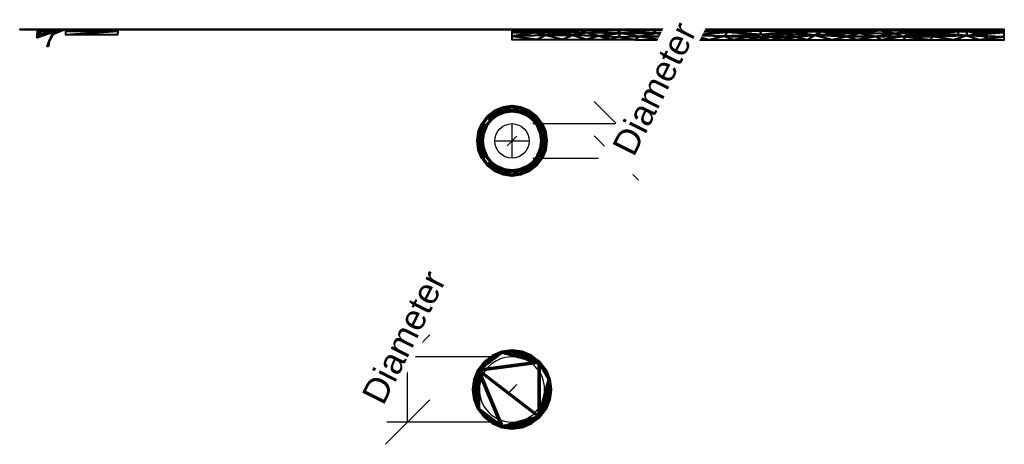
# Model space of a CAD drawing. Header units: millimetres. Extents: x -299 to 299, y -459 to 6.
import ezdxf

# ---------------------------------------------------------------- set-up
doc = ezdxf.new("R2010")
doc.units = ezdxf.units.MM
doc.layers.add('G-IMPT', color=8, linetype='Continuous', lineweight=30)
doc.layers.add('P-SANR-FIXT', color=6, linetype='Continuous', lineweight=30)
doc.styles.add('Arial', font='arial.ttf', dxfattribs={"height": 14.6304})

# ---------------------------------------------------------------- blocks, each defined once
blk = doc.blocks.new('CL0507I-6DACTLA - CL0507I-6DACTLA_ipt-115018-View 1')
at = {"layer": 'G-IMPT', "lineweight": 40}
mesh = blk.add_polyface(dxfattribs=at)
corners = [(-1.402650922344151e-06, -5.960918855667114), (-2.569708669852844e-07, -1.74159546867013, 1.734177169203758), (-2.243204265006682e-07, 0.03871091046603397, 5.934275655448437), (57.48917806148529, 0.03207178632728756, 5.942476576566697), (114.9783742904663, 0.01700974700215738, 5.960310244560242), (172.4675614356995, 0.0009431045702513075, 5.981132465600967), (229.9567485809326, -0.008544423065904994, 5.997098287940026), (287.4459357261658, -0.003718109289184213, 6.001537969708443), (287.446389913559, -1.760260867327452, 1.758175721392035), (287.4473164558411, -6.003717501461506), (143.7236582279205, -5.991294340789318), (71.86182911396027, -5.976106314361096), (215.5854964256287, -5.997505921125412), (29.51462742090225, -5.967156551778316), (257.932348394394, -6.001166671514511), (29.51516336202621, 0.03530235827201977, 5.938485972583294), (43.54336323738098, -1.747856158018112, 1.731972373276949), (84.43108370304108, -1.371123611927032, 2.152516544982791), (257.9318397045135, -0.006195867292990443, 5.999258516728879), (243.9670307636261, -1.766736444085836, 1.756965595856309), (202.7585540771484, -1.3797249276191, 2.179811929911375), (107.7927391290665, -5.983700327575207), (125.7593205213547, -1.909051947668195, 1.598185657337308), (164.4002304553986, -2.026016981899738, 1.502623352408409), (179.6545682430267, -5.994400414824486), (143.7229678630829, 0.008976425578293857, 5.970721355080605), (-9.206489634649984e-07, -4.185796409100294, 0.7295900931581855), (21.76639487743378, -2.863489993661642, 0.8640200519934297), (14.75731257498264, -5.964037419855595), (19.54716487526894, -0.6328804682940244, 3.245367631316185), (22.13600122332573, -4.547677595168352, 0.1692298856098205), (50.6882259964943, -5.971631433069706), (40.10156750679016, -4.096488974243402, 0.2979962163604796), (61.27534775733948, -3.626736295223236, 0.4760972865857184), (82.26470975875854, -3.69230874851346, 0.4507349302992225), (103.7987877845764, -2.688083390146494, 0.9855513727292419), (86.23377163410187, 0.02454076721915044, 5.951393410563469), (104.9588278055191, -0.5892328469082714, 3.367666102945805), (63.77470464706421, -1.356488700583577, 2.163948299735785), (74.18590146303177, -0.2844918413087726, 4.086976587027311), (50.46850830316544, -0.405031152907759, 3.747817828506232), (89.82728412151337, -5.979903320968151), (124.1163157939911, -0.4008333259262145, 3.806589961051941), (145.3941957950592, -0.8987353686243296, 2.831474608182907), (144.8256803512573, -3.060781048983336, 0.7663053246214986), (125.7582032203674, -5.987497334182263), (161.6891132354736, -5.992847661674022), (170.6722131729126, -4.036367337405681, 0.3297550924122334), (193.4988721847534, -3.70936433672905, 0.4561361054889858), (116.7759026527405, -4.118008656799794, 0.2971764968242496), (214.795991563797, -3.319196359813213, 0.6369462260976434), (236.7589133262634, -5.999336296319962), (223.6734838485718, -1.284522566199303, 2.302077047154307), (201.212155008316, -0.003800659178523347, 5.989115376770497), (180.6931676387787, -2.424576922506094, 1.184151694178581), (176.7499671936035, -0.5954972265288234, 3.396105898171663), (247.3454219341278, -3.979809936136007, 0.3533729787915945), (287.4469349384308, -4.23068318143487, 0.7346147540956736), (265.7084725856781, -2.40049164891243, 1.207118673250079), (272.6898415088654, -6.002442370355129), (265.3107861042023, -4.293805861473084, 0.2499283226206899), (287.446117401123, -0.7377636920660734, 4.228269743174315), (272.6888967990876, -0.004956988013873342, 6.00039795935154), (265.32333984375, -0.554206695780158, 3.499724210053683), (246.1011846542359, -0.3407395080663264, 4.031971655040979), (132.3573552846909, -4.222872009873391, 0.2653950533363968), (212.3864911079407, -0.3133088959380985, 4.106308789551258), (195.51907954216, -0.3468218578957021, 4.000647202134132), (158.0952555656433, 0.004959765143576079, 5.975926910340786), (150.9459008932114, -0.1975250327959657, 4.448178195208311), (159.9668164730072, -0.7950937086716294, 3.011221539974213), (137.0465766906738, -0.1929299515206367, 4.45048972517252), (129.3506710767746, 0.01299308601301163, 5.965515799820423), (165.3157632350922, -0.173760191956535, 4.555728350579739), (231.7922651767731, -3.102384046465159, 0.7525812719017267), (186.8398673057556, -0.001428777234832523, 5.985123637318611), (98.81027505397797, -4.454940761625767, 0.1966284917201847), (188.749870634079, -1.146143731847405, 2.479284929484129), (193.8321367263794, -2.238220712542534, 1.329968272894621), (35.28765122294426, -0.6411791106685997, 3.232972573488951), (27.34540345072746, -1.520972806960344, 1.966523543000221), (13.69031738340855, -1.649761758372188, 1.827497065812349), (90.02116763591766, -0.3094304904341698, 4.026312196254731), (100.606077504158, 0.02077525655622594, 5.955851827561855), (155.9609200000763, -4.285386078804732, 0.2485572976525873), (227.7963063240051, -0.3203652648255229, 4.089962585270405), (-2.406456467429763e-07, -0.8514423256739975, 3.834226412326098), (14.75758168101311, 0.03700663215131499, 5.936380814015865), (71.86147938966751, 0.02830627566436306, 5.946934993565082), (61.84245976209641, -0.1706787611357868, 4.456064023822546), (43.50217298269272, 0.03368707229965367, 5.940481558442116), (197.6200232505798, -5.995953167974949), (243.944303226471, -0.007370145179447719, 5.998178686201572), (215.5844608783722, -0.006172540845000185, 5.993107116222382)]
mesh.append_faces([[corners[k] for k in face] for face in [(87, 86, 2)]], dxfattribs={"vtx0": -1})
mesh.append_faces([[corners[k] for k in face] for face in [(92, 85, 6), (45, 65, 10), (28, 30, 13), (91, 50, 12), (41, 76, 21), (57, 58, 8), (72, 42, 4), (75, 55, 5), (10, 84, 46), (88, 89, 3), (90, 79, 15)]], dxfattribs={"vtx0": -1, "vtx1": -1})
mesh.append_faces([[corners[k] for k in face] for face in [(40, 3, 89), (43, 44, 22), (29, 79, 80), (19, 64, 63), (42, 43, 22), (86, 87, 29), (38, 17, 34), (39, 17, 38), (52, 19, 74), (42, 72, 71), (22, 35, 37), (63, 64, 18), (56, 74, 19), (54, 47, 23), (20, 66, 52), (11, 33, 34), (43, 70, 23), (54, 23, 55), (37, 42, 22), (47, 48, 24), (84, 10, 44), (30, 26, 27), (81, 29, 80), (27, 16, 32), (26, 30, 28), (31, 32, 33), (27, 32, 30), (30, 32, 13), (32, 16, 33), (38, 33, 16), (33, 38, 34), (35, 34, 17), (76, 34, 35), (35, 17, 37), (37, 82, 83), (17, 39, 82), (37, 4, 42), (40, 38, 16), (39, 36, 82), (89, 38, 40), (89, 88, 39), (79, 40, 16), (79, 90, 40), (43, 23, 44), (25, 69, 71), (55, 70, 73), (49, 21, 76), (45, 49, 65), (84, 23, 47), (84, 47, 46), (47, 54, 48), (48, 78, 50), (50, 91, 48), (35, 22, 49), (65, 22, 44), (52, 50, 20), (74, 12, 50), (53, 66, 67), (52, 66, 85), (85, 66, 93), (54, 77, 78), (55, 75, 67), (77, 55, 67), (56, 60, 14), (58, 56, 19), (60, 56, 58), (59, 60, 57), (57, 60, 58), (61, 63, 62), (8, 58, 63), (19, 63, 58), (85, 19, 52), (85, 92, 64), (22, 65, 49), (10, 65, 44), (67, 66, 20), (77, 67, 20), (34, 76, 41), (70, 43, 69), (71, 43, 42), (73, 69, 68), (55, 23, 70), (43, 71, 69), (55, 73, 5), (69, 73, 70), (51, 74, 56), (52, 74, 50), (49, 76, 35), (78, 77, 20), (54, 55, 77), (50, 78, 20), (54, 78, 48), (80, 16, 27), (15, 79, 29), (16, 80, 79), (81, 80, 27), (26, 81, 27), (81, 86, 29), (17, 82, 37), (23, 84, 44), (19, 85, 64), (38, 89, 39)]], dxfattribs={"vtx0": -1, "vtx1": -1, "vtx2": -1})
mesh.append_faces([[corners[k] for k in face] for face in [(81, 26, 1), (63, 18, 62), (33, 11, 31), (60, 59, 14), (47, 24, 46), (69, 25, 68), (82, 36, 83), (66, 53, 93)]], dxfattribs={"vtx0": -1, "vtx2": -1})
mesh.append_faces([[corners[k] for k in face] for face in [(1, 86, 81), (31, 13, 32), (45, 21, 49), (41, 11, 34), (14, 51, 56), (51, 12, 74), (61, 8, 63), (93, 6, 85), (68, 5, 73), (72, 25, 71), (75, 53, 67), (83, 4, 37), (87, 15, 29), (88, 36, 39), (90, 3, 40), (91, 24, 48), (92, 18, 64)]], dxfattribs={"vtx1": -1, "vtx2": -1})
mesh.append_faces([[corners[k] for k in face] for face in [(57, 9, 59), (28, 0, 26), (62, 7, 61)]], dxfattribs={"vtx2": -1})
mesh = blk.add_polyface(dxfattribs=at)
corners = [(-1.402123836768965e-06, -5.960919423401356), (143.7236582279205, -5.991294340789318), (287.447189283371, -6.003697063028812), (276.9245575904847, -130.0194892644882), (272.9114486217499, -130.8626427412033), (269.2912662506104, -132.7581756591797), (266.1843519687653, -135.4393710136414), (263.5596030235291, -138.595655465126), (261.249642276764, -141.9999989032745), (260.5992277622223, -146.8750011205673), (229.8404766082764, -146.9374791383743), (-229.8404766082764, -146.9374428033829), (-260.5992277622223, -146.8750011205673), (-261.2496967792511, -141.9999989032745), (-263.5596030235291, -138.5956463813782), (-266.1843519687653, -135.4393710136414), (-269.2912662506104, -132.7581756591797), (-272.9114486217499, -130.8626427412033), (-276.9245757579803, -130.0194892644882), (-287.4473164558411, -6.003716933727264), (-143.7236582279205, -5.991293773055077)]
mesh.append_faces([[corners[k] for k in face] for face in [(14, 11, 13), (17, 19, 16), (5, 2, 4), (11, 0, 10)]], dxfattribs={"vtx0": -1, "vtx1": -1})
mesh.append_faces([[corners[k] for k in face] for face in [(11, 14, 15), (10, 6, 7), (10, 7, 8)]], dxfattribs={"vtx0": -1, "vtx2": -1})
mesh.append_faces([[corners[k] for k in face] for face in [(11, 15, 16, 19)]], dxfattribs={"vtx0": -1, "vtx2": -1, "vtx3": -1})
mesh.append_faces([[corners[k] for k in face] for face in [(11, 19, 20, 0), (10, 0, 1, 2)]], dxfattribs={"vtx0": -1, "vtx3": -1})
mesh.append_faces([[corners[k] for k in face] for face in [(5, 6, 10, 2)]], dxfattribs={"vtx1": -1, "vtx2": -1, "vtx3": -1})
mesh.append_faces([[corners[k] for k in face] for face in [(11, 12, 13), (17, 18, 19), (8, 9, 10), (2, 3, 4)]], dxfattribs={"vtx2": -1})
mesh = blk.add_polyface(dxfattribs=at)
corners = [(-261.2496786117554, -142.0000079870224, 3.875891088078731e-07), (-269.2883231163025, -138.0477328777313, 2.061225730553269), (-277.1954531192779, -135.0113629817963, 4.911978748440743), (-277.1144442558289, -133.5186216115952, 1.433488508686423), (-276.9245575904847, -130.0194892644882, 9.380628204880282e-07), (-272.9272180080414, -130.8401695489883, 0.0003132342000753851), (-269.2830363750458, -132.7508087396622, -0.0001427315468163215), (-266.1742690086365, -135.4518884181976, 0.001045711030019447), (-263.5818582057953, -138.60992603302, 0.001498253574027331), (-277.0273311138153, -131.913396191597, 0.7758766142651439), (-272.0318693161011, -134.1297307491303, 0.7452319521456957), (-277.1549396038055, -134.2649968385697, 3.172733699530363), (-273.3688516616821, -136.480795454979, 3.532377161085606), (-270.8258382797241, -136.1137757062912, 1.558002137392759), (-273.2843728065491, -132.2283115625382, 0.2067197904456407), (-262.8482910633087, -139.6762399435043, 0.001027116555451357), (-266.1847516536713, -139.5736299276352, 1.265427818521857), (-274.155340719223, -135.1586196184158, 2.756633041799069), (-269.0503470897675, -135.5946576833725, 0.4634038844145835), (-267.4372006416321, -137.2790479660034, 0.496118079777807)]
mesh.append_faces([[corners[k] for k in face] for face in [(7, 10, 6), (2, 17, 12)]], dxfattribs={"vtx0": -1, "vtx1": -1})
mesh.append_faces([[corners[k] for k in face] for face in [(14, 9, 5), (13, 10, 18), (3, 14, 10), (6, 10, 14), (3, 10, 17), (17, 10, 13), (18, 19, 13), (17, 13, 12), (19, 18, 7), (15, 16, 19), (10, 7, 18), (1, 13, 19)]], dxfattribs={"vtx0": -1, "vtx1": -1, "vtx2": -1})
mesh.append_faces([[corners[k] for k in face] for face in [(19, 16, 1), (17, 2, 11), (14, 5, 6), (13, 1, 12), (17, 11, 3), (19, 7, 8), (19, 8, 15)]], dxfattribs={"vtx0": -1, "vtx2": -1})
mesh.append_faces([[corners[k] for k in face] for face in [(3, 9, 14)]], dxfattribs={"vtx1": -1, "vtx2": -1})
mesh.append_faces([[corners[k] for k in face] for face in [(9, 4, 5), (15, 0, 16)]], dxfattribs={"vtx2": -1})
mesh = blk.add_polyface(dxfattribs=at)
corners = [(277.1954349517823, -135.0113629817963, 4.911978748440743), (269.2884502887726, -138.0476692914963, 2.061282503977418), (261.2496967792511, -141.9999989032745, 3.895411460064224e-07), (263.5818582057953, -138.60992603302, 0.001498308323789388), (266.1742690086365, -135.4518884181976, 0.001045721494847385), (269.2830363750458, -132.7508087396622, -0.0001427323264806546), (272.9272180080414, -130.8401695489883, 0.0003132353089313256), (276.9245575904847, -130.0194892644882, 9.380671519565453e-07), (277.1144442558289, -133.5186216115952, 1.433488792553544), (277.0273311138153, -131.9134052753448, 0.7758798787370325), (272.0318874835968, -134.1297307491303, 0.7452340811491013), (277.1549396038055, -134.2649968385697, 3.172733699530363), (273.3688516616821, -136.4807863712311, 3.532383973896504), (270.8259109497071, -136.1137484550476, 1.558021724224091), (273.2843728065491, -132.2283115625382, 0.2067204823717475), (262.8483092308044, -139.6762308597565, 0.001027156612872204), (266.1847516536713, -139.5736208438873, 1.265441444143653), (264.8780545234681, -137.0309072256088, 0.001272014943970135), (268.7287097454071, -135.7850802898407, 0.4311329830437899), (267.4534968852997, -137.4326359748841, 0.5531490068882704), (273.9770630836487, -134.8156718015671, 2.116469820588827)]
mesh.append_faces([[corners[k] for k in face] for face in [(8, 14, 9), (1, 13, 12), (5, 10, 4), (16, 19, 1)]], dxfattribs={"vtx0": -1, "vtx1": -1})
mesh.append_faces([[corners[k] for k in face] for face in [(17, 18, 19), (10, 5, 14), (13, 20, 12), (8, 10, 14), (14, 6, 9), (20, 13, 10), (19, 16, 15), (13, 19, 18), (4, 10, 18), (10, 13, 18), (13, 1, 19), (8, 20, 10), (12, 20, 11)]], dxfattribs={"vtx0": -1, "vtx1": -1, "vtx2": -1})
mesh.append_faces([[corners[k] for k in face] for face in [(14, 5, 6), (19, 15, 3), (18, 17, 4), (19, 3, 17)]], dxfattribs={"vtx0": -1, "vtx2": -1})
mesh.append_faces([[corners[k] for k in face] for face in [(8, 11, 20)]], dxfattribs={"vtx1": -1, "vtx2": -1})
mesh.append_faces([[corners[k] for k in face] for face in [(16, 2, 15), (6, 7, 9), (11, 0, 12)]], dxfattribs={"vtx2": -1})
mesh = blk.add_polyface(dxfattribs=at)
corners = [(-271.4618459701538, -141.0742014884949, 9.999976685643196), (-268.4192809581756, -141.3518553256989, 2.879104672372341), (-261.249642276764, -141.9999989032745), (-260.5992277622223, -146.8750011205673), (-263.7000559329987, -147.0032363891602, 0.4895577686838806), (-266.4974505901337, -147.1213614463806, 1.91065920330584), (-268.7171007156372, -147.2124623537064, 4.123556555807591), (-270.141850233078, -147.2688088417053, 6.910804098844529), (-270.6326996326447, -147.288302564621, 10.00000053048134)]
mesh.append_faces([[corners[k] for k in face] for face in [(1, 6, 7), (7, 0, 1), (1, 5, 6)]], dxfattribs={"vtx0": -1, "vtx2": -1})
mesh.append_faces([[corners[k] for k in face] for face in [(8, 0, 7), (3, 4, 2)]], dxfattribs={"vtx1": -1})
mesh.append_faces([[corners[k] for k in face] for face in [(1, 2, 5), (4, 5, 2)]], dxfattribs={"vtx1": -1, "vtx2": -1})
mesh = blk.add_polyface(dxfattribs=at)
corners = [(-229.8404766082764, -146.9374064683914, 0.0006231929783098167), (-229.8720335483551, -147.1619657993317, 0.01320400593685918), (-230.1561913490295, -149.1839354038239, 1.019192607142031), (-230.2708827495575, -150.0000011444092, 3.125000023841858), (-260.5992277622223, -150.0000011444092, 3.125000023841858), (-260.5992277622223, -149.0847136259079, 0.9152968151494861), (-260.5992277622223, -146.8750011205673)]
mesh.append_faces([[corners[k] for k in face] for face in [(4, 2, 3)]], dxfattribs={"vtx0": -1})
mesh.append_faces([[corners[k] for k in face] for face in [(2, 4, 5), (5, 1, 2)]], dxfattribs={"vtx0": -1, "vtx2": -1})
mesh.append_faces([[corners[k] for k in face] for face in [(0, 1, 6)]], dxfattribs={"vtx1": -1})
mesh.append_faces([[corners[k] for k in face] for face in [(5, 6, 1)]], dxfattribs={"vtx1": -1, "vtx2": -1})
mesh = blk.add_polyface(dxfattribs=at)
corners = [(229.8720335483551, -147.1619657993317, 0.01320400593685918), (229.8404766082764, -146.9374428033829, 0.0006239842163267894), (260.5992277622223, -146.8750011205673), (260.5992277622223, -149.0847136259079, 0.9152968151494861), (260.5992277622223, -150.0000011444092, 3.125000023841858), (230.2708827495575, -150.0000011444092, 3.125000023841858), (230.1561913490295, -149.1839354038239, 1.019192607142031)]
mesh.append_faces([[corners[k] for k in face] for face in [(4, 6, 3), (0, 3, 6)]], dxfattribs={"vtx0": -1, "vtx1": -1})
mesh.append_faces([[corners[k] for k in face] for face in [(5, 6, 4)]], dxfattribs={"vtx1": -1})
mesh.append_faces([[corners[k] for k in face] for face in [(2, 3, 0)]], dxfattribs={"vtx1": -1, "vtx2": -1})
mesh.append_faces([[corners[k] for k in face] for face in [(0, 1, 2)]], dxfattribs={"vtx2": -1})
blk = doc.blocks.new('CL0507I-6DACTLA - Acacia E Above basin 60cm_ WT-115019-View 1')
at = {"extrusion": (0, -1, 0)}
blk.add_blockref('CL0507I-6DACTLA - CL0507I-6DACTLA_ipt-115018-View 1', (0, 0), dxfattribs=at)

msp = doc.modelspace()

# ---------------------------------------------------------------- linework, layer by layer
at = {"color": 1, "lineweight": 30}
for p, q in [((48.02428800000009, -42.02271716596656, 149.9999163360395), (73.89571200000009, -67.89414116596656, 149.9999163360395)), ((12.19200000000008, -54.95842916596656, 149.9999163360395), (73.15200000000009, -54.95842916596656, 149.9999163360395)), ((60.96000000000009, -75.05842916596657, 149.9999163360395), (60.96000000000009, -54.95842916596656, 149.9999163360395)), ((48.02428800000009, -62.12271716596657, 149.9999163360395), (73.89571200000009, -87.99414116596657, 149.9999163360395)), ((12.19200000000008, -75.05842916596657, 149.9999163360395), (73.15200000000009, -75.05842916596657, 149.9999163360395)), ((-48.02428800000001, -178.0845137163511, -31.00008366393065), (-73.895712, -203.9559377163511, -31.00008366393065)), ((-12.192, -191.0202257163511, -31.00008366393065), (-73.15200000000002, -191.0202257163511, -31.00008366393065)), ((-60.96000000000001, -229.1202257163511, -31.00008366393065), (-60.96000000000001, -191.0202257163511, -31.00008366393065)), ((-48.02428800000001, -216.1845137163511, -31.00008366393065), (-73.895712, -242.0559377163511, -31.00008366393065)), ((-12.192, -229.1202257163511, -31.00008366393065), (-73.15200000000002, -229.1202257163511, -31.00008366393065))]:
    msp.add_line(p, q, dxfattribs=at)
at = {"color": 94, "lineweight": 30}
for p, q in [((8.036904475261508e-14, -75.05842916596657, 149.9999163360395), (8.036904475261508e-14, -54.95842916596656, 149.9999163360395)), ((-10.04999999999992, -65.00842916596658, 149.9999163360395), (10.05000000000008, -65.00842916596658, 149.9999163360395))]:
    msp.add_line(p, q, dxfattribs=at)
at = {"color": 5, "lineweight": 30}
for p, q in [((8.036904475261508e-14, -65.00842916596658, 149.9999163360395), (8.036904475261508e-14, -65.00842916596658, 253.6319163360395)), ((0, -210.0702257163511, -31.00008366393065), (0, -210.0702257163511, -134.6320836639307))]:
    msp.add_line(p, q, dxfattribs=at)
for points in [[(8.036904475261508e-14, -65.00842916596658, 271.9199163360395), (-2.82916344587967, -67.83759261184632, 253.6319163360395), (2.829163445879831, -62.17926572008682, 253.6319163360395), (8.036904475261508e-14, -65.00842916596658, 271.9199163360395)], [(0, -210.0702257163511, -152.9200836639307), (2.82916344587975, -207.2410622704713, -134.6320836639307), (-2.82916344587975, -212.8993891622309, -134.6320836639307), (0, -210.0702257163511, -152.9200836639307)]]:
    msp.add_polyline3d(points, dxfattribs=at)
at = {"color": 94, "lineweight": 30}
msp.add_circle((8.036904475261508e-14, -65.00842916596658, 149.9999163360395), 10.05, dxfattribs=at)
at = {"color": 94, "lineweight": 30, "extrusion": (0, 0, -1)}
msp.add_circle((0, -210.0702257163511, 31.00008366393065), 19.05, dxfattribs=at)

# ---------------------------------------------------------------- block references
at = {"layer": 'P-SANR-FIXT', "lineweight": 40}
msp.add_blockref('CL0507I-6DACTLA - Acacia E Above basin 60cm_ WT-115019-View 1', (0, 0, 150), dxfattribs=at)

# ---------------------------------------------------------------- meshes
at = {"color": 55, "lineweight": 70}
mesh = msp.add_polyface(dxfattribs=at)
corners = [(-20.00000106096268, -65.00842748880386, 149.9999193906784), (-19.31851558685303, -70.1848102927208, 149.9999193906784), (-17.32050777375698, -75.00843029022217, 149.9999193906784), (-14.14213618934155, -79.1505648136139, 149.9999193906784), (-10.00000053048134, -82.32894093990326, 149.9999193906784), (-5.176381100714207, -84.32694761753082, 149.9999193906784), (-1.057487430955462e-14, -85.00842854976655, 149.9999193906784), (5.176381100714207, -84.32694761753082, 149.9999193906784), (10.00000053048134, -82.32894093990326, 149.9999193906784), (14.14213618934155, -79.1505648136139, 149.9999193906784), (17.32050777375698, -75.00843029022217, 149.9999193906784), (19.31851558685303, -70.1848102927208, 149.9999193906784), (20.00000106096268, -65.00842748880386, 149.9999193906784), (19.31851558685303, -59.83204922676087, 149.9999193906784), (17.32050777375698, -55.00842922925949, 149.9999193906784), (14.14213618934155, -50.86629470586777, 149.9999193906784), (10.00000053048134, -47.68792312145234, 149.9999193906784), (5.176381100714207, -45.68991190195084, 149.9999193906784), (1.078637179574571e-13, -45.00843096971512, 149.9999193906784), (-5.176381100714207, -45.68991190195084, 149.9999193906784), (-10.00000053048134, -47.68792312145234, 149.9999193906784), (-14.14213618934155, -50.86629470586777, 149.9999193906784), (-17.32050777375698, -55.00842922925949, 149.9999193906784), (-19.31851558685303, -59.83204922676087, 149.9999193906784), (-17.5000003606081, -65.00842748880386, 149.9999193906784), (-16.90370227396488, -60.47909367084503, 149.9999193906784), (-15.1554441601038, -56.25843014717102, 149.9999193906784), (-12.37436845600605, -52.63406016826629, 149.9999193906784), (-8.75000018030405, -49.85298446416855, 149.9999193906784), (-4.529333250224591, -48.10472635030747, 149.9999193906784), (0, -47.50842826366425, 149.9999193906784), (4.529333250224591, -48.10472635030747, 149.9999193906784), (8.75000018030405, -49.85298446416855, 149.9999193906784), (12.37436845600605, -52.63406016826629, 149.9999193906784), (15.1554441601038, -56.25843014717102, 149.9999193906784), (16.90370227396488, -60.47909367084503, 149.9999193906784), (17.5000003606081, -65.00842748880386, 149.9999193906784), (16.90370227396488, -69.5377613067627, 149.9999193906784), (15.1554441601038, -73.75842937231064, 149.9999193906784), (12.37436845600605, -77.38279480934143, 149.9999193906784), (8.75000018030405, -80.16387505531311, 149.9999193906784), (4.529333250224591, -81.9121331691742, 149.9999193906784), (1.057487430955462e-13, -82.50842671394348, 149.9999193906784), (-4.529333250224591, -81.9121331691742, 149.9999193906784), (-8.75000018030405, -80.16387505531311, 149.9999193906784), (-12.37436845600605, -77.38279480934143, 149.9999193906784), (-15.1554441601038, -73.75842937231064, 149.9999193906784), (-16.90370227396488, -69.5377613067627, 149.9999193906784)]
mesh.append_faces([[corners[k] for k in face] for face in [(34, 15, 33)]], dxfattribs={"vtx0": -1, "vtx1": -1, "color": 55})
mesh.append_faces([[corners[k] for k in face] for face in [(28, 20, 21, 27), (20, 28, 29), (25, 22, 23, 24), (24, 23, 0), (22, 26, 27, 21), (33, 15, 16, 32), (32, 16, 17), (44, 3, 4, 43), (3, 44, 45), (5, 42, 43, 4), (42, 5, 6, 41), (9, 38, 39, 8), (41, 6, 7, 40), (8, 39, 40, 7)]], dxfattribs={"vtx0": -1, "vtx2": -1, "color": 55})
mesh.append_faces([[corners[k] for k in face] for face in [(38, 9, 10, 11)]], dxfattribs={"vtx0": -1, "vtx3": -1, "color": 55})
mesh.append_faces([[corners[k] for k in face] for face in [(25, 26, 22)]], dxfattribs={"vtx1": -1, "vtx2": -1, "color": 55})
mesh.append_faces([[corners[k] for k in face] for face in [(29, 30, 19, 20), (18, 19, 30, 31), (17, 18, 31, 32), (34, 35, 14, 15), (13, 14, 35, 36), (12, 13, 36, 37), (0, 1, 47, 24), (1, 2, 46, 47), (45, 46, 2, 3), (37, 38, 11, 12)]], dxfattribs={"vtx1": -1, "vtx3": -1, "color": 55})
mesh = msp.add_polyface(dxfattribs=at)
corners = [(-20.00000106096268, -65.00842748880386, 137.8193220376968), (-19.31851558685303, -59.83204922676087, 137.8193220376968), (-17.32050777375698, -55.00842922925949, 137.8193220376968), (-14.14213618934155, -50.86629470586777, 137.8193220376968), (-10.00000053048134, -47.68792312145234, 137.8193220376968), (-5.176381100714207, -45.68991190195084, 137.8193220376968), (1.078637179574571e-13, -45.00843096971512, 137.8193220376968), (5.176381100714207, -45.68991190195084, 137.8193220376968), (10.00000053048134, -47.68792312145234, 137.8193220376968), (14.14213618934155, -50.86629470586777, 137.8193220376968), (17.32050777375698, -55.00842922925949, 137.8193220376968), (19.31851558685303, -59.83204922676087, 137.8193220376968), (20.00000106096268, -65.00842748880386, 137.8193220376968), (19.31851558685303, -70.1848102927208, 137.8193220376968), (17.32050777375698, -75.00843029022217, 137.8193220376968), (14.14213618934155, -79.1505648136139, 137.8193220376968), (10.00000053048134, -82.32894093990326, 137.8193220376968), (5.176381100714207, -84.32694761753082, 137.8193220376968), (-1.057487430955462e-14, -85.00842854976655, 137.8193220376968), (-5.176381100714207, -84.32694761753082, 137.8193220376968), (-10.00000053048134, -82.32894093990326, 137.8193220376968), (-14.14213618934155, -79.1505648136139, 137.8193220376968), (-17.32050777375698, -75.00843029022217, 137.8193220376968), (-19.31851558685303, -70.1848102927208, 137.8193220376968), (-17.5000003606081, -65.00842748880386, 137.8193220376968), (-16.90370227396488, -69.5377613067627, 137.8193220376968), (-15.1554441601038, -73.75842937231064, 137.8193220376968), (-12.37436845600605, -77.38279480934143, 137.8193220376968), (-8.75000018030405, -80.16387505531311, 137.8193220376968), (-4.529333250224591, -81.9121331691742, 137.8193220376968), (1.057487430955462e-13, -82.50842671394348, 137.8193220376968), (4.529333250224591, -81.9121331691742, 137.8193220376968), (8.75000018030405, -80.16387505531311, 137.8193220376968), (12.37436845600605, -77.38279480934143, 137.8193220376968), (15.1554441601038, -73.75842937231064, 137.8193220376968), (16.90370227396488, -69.5377613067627, 137.8193220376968), (17.5000003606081, -65.00842748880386, 137.8193220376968), (16.90370227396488, -60.47909367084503, 137.8193220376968), (15.1554441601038, -56.25843014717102, 137.8193220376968), (12.37436845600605, -52.63406016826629, 137.8193220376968), (8.75000018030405, -49.85298446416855, 137.8193220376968), (4.529333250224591, -48.10472635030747, 137.8193220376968), (0, -47.50842826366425, 137.8193220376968), (-4.529333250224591, -48.10472635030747, 137.8193220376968), (-8.75000018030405, -49.85298446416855, 137.8193220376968), (-12.37436845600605, -52.63406016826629, 137.8193220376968), (-15.1554441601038, -56.25843014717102, 137.8193220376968), (-16.90370227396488, -60.47909367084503, 137.8193220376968)]
mesh.append_faces([[corners[k] for k in face] for face in [(34, 15, 33)]], dxfattribs={"vtx0": -1, "vtx1": -1, "color": 55})
mesh.append_faces([[corners[k] for k in face] for face in [(28, 20, 21, 27), (20, 28, 29), (25, 22, 23, 24), (24, 23, 0), (22, 26, 27, 21), (33, 15, 16, 32), (32, 16, 17), (44, 3, 4, 43), (3, 44, 45), (5, 42, 43, 4), (42, 5, 6, 41), (9, 38, 39, 8), (41, 6, 7, 40), (8, 39, 40, 7)]], dxfattribs={"vtx0": -1, "vtx2": -1, "color": 55})
mesh.append_faces([[corners[k] for k in face] for face in [(38, 9, 10, 11)]], dxfattribs={"vtx0": -1, "vtx3": -1, "color": 55})
mesh.append_faces([[corners[k] for k in face] for face in [(25, 26, 22)]], dxfattribs={"vtx1": -1, "vtx2": -1, "color": 55})
mesh.append_faces([[corners[k] for k in face] for face in [(29, 30, 19, 20), (18, 19, 30, 31), (17, 18, 31, 32), (34, 35, 14, 15), (13, 14, 35, 36), (12, 13, 36, 37), (0, 1, 47, 24), (1, 2, 46, 47), (45, 46, 2, 3), (37, 38, 11, 12)]], dxfattribs={"vtx1": -1, "vtx3": -1, "color": 55})
mesh = msp.add_polyface(dxfattribs=at)
corners = [(-20.00000106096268, -65.00842748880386, 149.9999193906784), (-19.31851558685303, -59.83204922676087, 149.9999193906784), (-17.32050777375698, -55.00842922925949, 149.9999193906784), (-14.14213618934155, -50.86629470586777, 149.9999193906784), (-10.00000053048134, -47.68792312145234, 149.9999193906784), (-5.176381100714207, -45.68991190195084, 149.9999193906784), (1.087722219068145e-13, -45.00843096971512, 149.9999193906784), (5.176381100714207, -45.68991190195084, 149.9999193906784), (10.00000053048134, -47.68792312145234, 149.9999193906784), (14.14213618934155, -50.86629470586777, 149.9999193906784), (17.32050777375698, -55.00842922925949, 149.9999193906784), (19.31851558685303, -59.83204922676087, 149.9999193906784), (20.00000106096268, -65.00842748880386, 149.9999193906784), (20.00000106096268, -65.00842748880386, 137.8193220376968), (19.31851558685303, -59.83204922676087, 137.8193220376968), (17.32050777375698, -55.00842922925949, 137.8193220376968), (14.14213618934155, -50.86629470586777, 137.8193220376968), (10.00000053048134, -47.68792312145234, 137.8193220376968), (5.176381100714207, -45.68991190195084, 137.8193220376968), (1.087722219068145e-13, -45.00843096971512, 137.8193220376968), (-5.176381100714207, -45.68991190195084, 137.8193220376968), (-10.00000053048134, -47.68792312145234, 137.8193220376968), (-14.14213618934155, -50.86629470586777, 137.8193220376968), (-17.32050777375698, -55.00842922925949, 137.8193220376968), (-19.31851558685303, -59.83204922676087, 137.8193220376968), (-20.00000106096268, -65.00842748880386, 137.8193220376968)]
mesh.append_faces([[corners[k] for k in face] for face in [(13, 14, 11, 12)]], dxfattribs={"vtx1": -1, "color": 55})
mesh.append_faces([[corners[k] for k in face] for face in [(14, 15, 10, 11), (17, 18, 7, 8), (16, 17, 8, 9), (15, 16, 9, 10), (6, 7, 18, 19), (20, 21, 4, 5), (21, 22, 3, 4), (23, 24, 1, 2), (22, 23, 2, 3), (19, 20, 5, 6)]], dxfattribs={"vtx1": -1, "vtx3": -1, "color": 55})
mesh.append_faces([[corners[k] for k in face] for face in [(24, 25, 0, 1)]], dxfattribs={"vtx3": -1, "color": 55})
mesh = msp.add_polyface(dxfattribs=at)
corners = [(17.5000003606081, -65.00842748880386, 149.9999193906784), (16.90370227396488, -60.47909367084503, 149.9999193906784), (15.1554441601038, -56.25843014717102, 149.9999193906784), (12.37436845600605, -52.63406016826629, 149.9999193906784), (8.75000018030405, -49.85298446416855, 149.9999193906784), (4.529333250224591, -48.10472635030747, 149.9999193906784), (-1.088018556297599e-13, -47.50842826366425, 149.9999193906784), (-4.529333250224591, -48.10472635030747, 149.9999193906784), (-8.75000018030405, -49.85298446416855, 149.9999193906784), (-12.37436845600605, -52.63406016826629, 149.9999193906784), (-15.1554441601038, -56.25843014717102, 149.9999193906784), (-16.90370227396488, -60.47909367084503, 149.9999193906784), (-17.5000003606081, -65.00842748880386, 149.9999193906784), (-17.5000003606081, -65.00842748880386, 137.8193220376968), (-16.90370227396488, -60.47909367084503, 137.8193220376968), (-15.1554441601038, -56.25843014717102, 137.8193220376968), (-12.37436845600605, -52.63406016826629, 137.8193220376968), (-8.75000018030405, -49.85298446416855, 137.8193220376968), (-4.529333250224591, -48.10472635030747, 137.8193220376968), (-1.088018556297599e-13, -47.50842826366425, 137.8193220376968), (4.529333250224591, -48.10472635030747, 137.8193220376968), (8.75000018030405, -49.85298446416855, 137.8193220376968), (12.37436845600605, -52.63406016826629, 137.8193220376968), (15.1554441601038, -56.25843014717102, 137.8193220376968), (16.90370227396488, -60.47909367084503, 137.8193220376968), (17.5000003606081, -65.00842748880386, 137.8193220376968)]
mesh.append_faces([[corners[k] for k in face] for face in [(0, 1, 24, 25)]], dxfattribs={"vtx1": -1, "color": 55})
mesh.append_faces([[corners[k] for k in face] for face in [(10, 11, 14, 15), (8, 9, 16, 17), (9, 10, 15, 16), (7, 8, 17, 18), (18, 19, 6, 7), (4, 5, 20, 21), (3, 4, 21, 22), (1, 2, 23, 24), (2, 3, 22, 23), (19, 20, 5, 6)]], dxfattribs={"vtx1": -1, "vtx3": -1, "color": 55})
mesh.append_faces([[corners[k] for k in face] for face in [(11, 12, 13, 14)]], dxfattribs={"vtx3": -1, "color": 55})
mesh = msp.add_polyface(dxfattribs=at)
corners = [(20.00000106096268, -65.00842748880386, 149.9999193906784), (19.31851558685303, -70.1848102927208, 149.9999193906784), (17.32050777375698, -75.00843029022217, 149.9999193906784), (14.14213618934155, -79.1505648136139, 149.9999193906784), (10.00000053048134, -82.32894093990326, 149.9999193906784), (5.176381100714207, -84.32694761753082, 149.9999193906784), (-1.359345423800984e-13, -85.00842854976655, 149.9999193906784), (-5.176381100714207, -84.32694761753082, 149.9999193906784), (-10.00000053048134, -82.32894093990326, 149.9999193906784), (-14.14213618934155, -79.1505648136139, 149.9999193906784), (-17.32050777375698, -75.00843029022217, 149.9999193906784), (-19.31851558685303, -70.1848102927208, 149.9999193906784), (-20.00000106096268, -65.00842748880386, 149.9999193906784), (-20.00000106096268, -65.00842748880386, 137.8193220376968), (-19.31851558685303, -70.1848102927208, 137.8193220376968), (-17.32050777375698, -75.00843029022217, 137.8193220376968), (-14.14213618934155, -79.1505648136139, 137.8193220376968), (-10.00000053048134, -82.32894093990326, 137.8193220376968), (-5.176381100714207, -84.32694761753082, 137.8193220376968), (-1.359345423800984e-13, -85.00842854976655, 137.8193220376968), (5.176381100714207, -84.32694761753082, 137.8193220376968), (10.00000053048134, -82.32894093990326, 137.8193220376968), (14.14213618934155, -79.1505648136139, 137.8193220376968), (17.32050777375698, -75.00843029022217, 137.8193220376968), (19.31851558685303, -70.1848102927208, 137.8193220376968), (20.00000106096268, -65.00842748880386, 137.8193220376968)]
mesh.append_faces([[corners[k] for k in face] for face in [(13, 14, 11, 12)]], dxfattribs={"vtx1": -1, "color": 55})
mesh.append_faces([[corners[k] for k in face] for face in [(14, 15, 10, 11), (17, 18, 7, 8), (16, 17, 8, 9), (15, 16, 9, 10), (6, 7, 18, 19), (21, 22, 3, 4), (20, 21, 4, 5), (23, 24, 1, 2), (22, 23, 2, 3), (19, 20, 5, 6)]], dxfattribs={"vtx1": -1, "vtx3": -1, "color": 55})
mesh.append_faces([[corners[k] for k in face] for face in [(24, 25, 0, 1)]], dxfattribs={"vtx3": -1, "color": 55})
mesh = msp.add_polyface(dxfattribs=at)
corners = [(-17.5000003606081, -65.00842748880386, 149.9999193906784), (-16.90370227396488, -69.5377613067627, 149.9999193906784), (-15.1554441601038, -73.75842937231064, 149.9999193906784), (-12.37436845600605, -77.38279480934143, 149.9999193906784), (-8.75000018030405, -80.16387505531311, 149.9999193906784), (-4.529333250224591, -81.9121331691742, 149.9999193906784), (1.053165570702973e-13, -82.50842671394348, 149.9999193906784), (4.529333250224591, -81.9121331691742, 149.9999193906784), (8.75000018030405, -80.16387505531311, 149.9999193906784), (12.37436845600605, -77.38279480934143, 149.9999193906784), (15.1554441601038, -73.75842937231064, 149.9999193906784), (16.90370227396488, -69.5377613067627, 149.9999193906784), (17.5000003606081, -65.00842748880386, 149.9999193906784), (17.5000003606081, -65.00842748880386, 137.8193220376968), (16.90370227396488, -69.5377613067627, 137.8193220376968), (15.1554441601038, -73.75842937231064, 137.8193220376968), (12.37436845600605, -77.38279480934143, 137.8193220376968), (8.75000018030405, -80.16387505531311, 137.8193220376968), (4.529333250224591, -81.9121331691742, 137.8193220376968), (1.053165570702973e-13, -82.50842671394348, 137.8193220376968), (-4.529333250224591, -81.9121331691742, 137.8193220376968), (-8.75000018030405, -80.16387505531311, 137.8193220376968), (-12.37436845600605, -77.38279480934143, 137.8193220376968), (-15.1554441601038, -73.75842937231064, 137.8193220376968), (-16.90370227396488, -69.5377613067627, 137.8193220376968), (-17.5000003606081, -65.00842748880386, 137.8193220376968)]
mesh.append_faces([[corners[k] for k in face] for face in [(0, 1, 24, 25)]], dxfattribs={"vtx1": -1, "color": 55})
mesh.append_faces([[corners[k] for k in face] for face in [(10, 11, 14, 15), (8, 9, 16, 17), (9, 10, 15, 16), (7, 8, 17, 18), (18, 19, 6, 7), (4, 5, 20, 21), (3, 4, 21, 22), (1, 2, 23, 24), (2, 3, 22, 23), (19, 20, 5, 6)]], dxfattribs={"vtx1": -1, "vtx3": -1, "color": 55})
mesh.append_faces([[corners[k] for k in face] for face in [(11, 12, 13, 14)]], dxfattribs={"vtx3": -1, "color": 55})
mesh = msp.add_polyface(dxfattribs=at)
corners = [(-22.50000062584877, -210.0702262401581), (-21.73333003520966, -215.8936534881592), (-19.48557252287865, -221.3202299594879), (-15.90990278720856, -225.9801199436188), (-11.25000031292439, -229.5557919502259), (-5.823428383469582, -231.8035653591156), (-1.057487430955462e-13, -232.5702336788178), (5.823428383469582, -231.8035653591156), (11.25000031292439, -229.5557919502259), (15.90990278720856, -225.9801199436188), (19.48557252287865, -221.3202299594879), (21.73333003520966, -215.8936534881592), (22.50000062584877, -210.0702262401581), (21.73333003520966, -204.246798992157), (19.48557252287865, -198.8202225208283), (15.90990278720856, -194.1603143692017), (11.25000031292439, -190.5846605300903), (5.823428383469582, -188.3368871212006), (2.960964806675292e-14, -187.5702188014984), (-5.823428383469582, -188.3368871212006), (-11.25000031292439, -190.5846605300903), (-15.90990278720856, -194.1603143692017), (-19.48557252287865, -198.8202225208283), (-21.73333003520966, -204.246798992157)]
mesh.append_faces([[corners[k] for k in face] for face in [(2, 5, 22, 1)]], dxfattribs={"vtx0": -1, "vtx1": -1, "vtx2": -1, "color": 55})
mesh.append_faces([[corners[k] for k in face] for face in [(15, 22, 9, 13)]], dxfattribs={"vtx0": -1, "vtx1": -1, "vtx2": -1, "vtx3": -1, "color": 55})
mesh.append_faces([[corners[k] for k in face] for face in [(9, 22, 5, 6)]], dxfattribs={"vtx0": -1, "vtx1": -1, "vtx3": -1, "color": 55})
mesh.append_faces([[corners[k] for k in face] for face in [(9, 12, 13)]], dxfattribs={"vtx0": -1, "vtx2": -1, "color": 55})
mesh.append_faces([[corners[k] for k in face] for face in [(15, 18, 19, 22)]], dxfattribs={"vtx0": -1, "vtx2": -1, "vtx3": -1, "color": 55})
mesh.append_faces([[corners[k] for k in face] for face in [(11, 12, 9, 10)]], dxfattribs={"vtx1": -1, "color": 55})
mesh.append_faces([[corners[k] for k in face] for face in [(3, 4, 5, 2), (13, 14, 15), (16, 17, 18, 15), (23, 0, 1, 22), (20, 21, 22, 19)]], dxfattribs={"vtx2": -1, "color": 55})
mesh.append_faces([[corners[k] for k in face] for face in [(6, 7, 8, 9)]], dxfattribs={"vtx3": -1, "color": 55})
mesh = msp.add_polyface(dxfattribs=at)
corners = [(-22.50000062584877, -210.0702262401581, -31.00008362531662), (-21.73333003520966, -204.246798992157, -31.00008362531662), (-19.48557252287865, -198.8202225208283, -31.00008362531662), (-15.90990278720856, -194.1603143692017, -31.00008362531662), (-11.25000031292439, -190.5846605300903, -31.00008362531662), (-5.823428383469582, -188.3368871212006, -31.00008362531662), (2.960964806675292e-14, -187.5702188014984, -31.00008362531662), (5.823428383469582, -188.3368871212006, -31.00008362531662), (11.25000031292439, -190.5846605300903, -31.00008362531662), (15.90990278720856, -194.1603143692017, -31.00008362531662), (19.48557252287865, -198.8202225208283, -31.00008362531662), (21.73333003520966, -204.246798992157, -31.00008362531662), (22.50000062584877, -210.0702262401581, -31.00008362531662), (21.73333003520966, -215.8936534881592, -31.00008362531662), (19.48557252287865, -221.3202299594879, -31.00008362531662), (15.90990278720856, -225.9801199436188, -31.00008362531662), (11.25000031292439, -229.5557919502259, -31.00008362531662), (5.823428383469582, -231.8035653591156, -31.00008362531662), (-1.057487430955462e-13, -232.5702336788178, -31.00008362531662), (-5.823428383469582, -231.8035653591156, -31.00008362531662), (-11.25000031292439, -229.5557919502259, -31.00008362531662), (-15.90990278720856, -225.9801199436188, -31.00008362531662), (-19.48557252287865, -221.3202299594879, -31.00008362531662), (-21.73333003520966, -215.8936534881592, -31.00008362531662)]
mesh.append_faces([[corners[k] for k in face] for face in [(15, 12, 13, 14), (18, 15, 16, 17)]], dxfattribs={"vtx0": -1, "color": 55})
mesh.append_faces([[corners[k] for k in face] for face in [(6, 9, 5), (23, 2, 22)]], dxfattribs={"vtx0": -1, "vtx1": -1, "color": 55})
mesh.append_faces([[corners[k] for k in face] for face in [(9, 15, 2, 5), (2, 15, 19, 22)]], dxfattribs={"vtx0": -1, "vtx1": -1, "vtx2": -1, "vtx3": -1, "color": 55})
mesh.append_faces([[corners[k] for k in face] for face in [(15, 11, 12)]], dxfattribs={"vtx0": -1, "vtx2": -1, "color": 55})
mesh.append_faces([[corners[k] for k in face] for face in [(21, 22, 19, 20)]], dxfattribs={"vtx1": -1, "color": 55})
mesh.append_faces([[corners[k] for k in face] for face in [(18, 19, 15)]], dxfattribs={"vtx1": -1, "vtx2": -1, "color": 55})
mesh.append_faces([[corners[k] for k in face] for face in [(9, 10, 11, 15)]], dxfattribs={"vtx2": -1, "vtx3": -1, "color": 55})
mesh.append_faces([[corners[k] for k in face] for face in [(6, 7, 8, 9), (2, 3, 4, 5), (23, 0, 1, 2)]], dxfattribs={"vtx3": -1, "color": 55})
mesh = msp.add_polyface(dxfattribs=at)
corners = [(-22.50000062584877, -210.0702262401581), (-21.73333003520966, -204.246798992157), (-19.48557252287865, -198.8202225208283), (-15.90990278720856, -194.1603143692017), (-11.25000031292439, -190.5846605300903), (-5.823428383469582, -188.3368871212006), (3.134481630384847e-14, -187.5702188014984), (5.823428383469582, -188.3368871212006), (11.25000031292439, -190.5846605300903), (15.90990278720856, -194.1603143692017), (19.48557252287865, -198.8202225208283), (21.73333003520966, -204.246798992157), (22.50000062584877, -210.0702262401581), (22.50000062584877, -210.0702262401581, -31.00008362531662), (21.73333003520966, -204.246798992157, -31.00008362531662), (19.48557252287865, -198.8202225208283, -31.00008362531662), (15.90990278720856, -194.1603143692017, -31.00008362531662), (11.25000031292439, -190.5846605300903, -31.00008362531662), (5.823428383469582, -188.3368871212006, -31.00008362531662), (3.134481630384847e-14, -187.5702188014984, -31.00008362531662), (-5.823428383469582, -188.3368871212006, -31.00008362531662), (-11.25000031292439, -190.5846605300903, -31.00008362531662), (-15.90990278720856, -194.1603143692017, -31.00008362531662), (-19.48557252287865, -198.8202225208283, -31.00008362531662), (-21.73333003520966, -204.246798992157, -31.00008362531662), (-22.50000062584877, -210.0702262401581, -31.00008362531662)]
mesh.append_faces([[corners[k] for k in face] for face in [(1, 24, 25, 0)]], dxfattribs={"vtx0": -1, "color": 55})
mesh.append_faces([[corners[k] for k in face] for face in [(19, 6, 7, 18), (5, 20, 21, 4), (4, 21, 22, 3), (2, 23, 24, 1), (3, 22, 23, 2), (20, 5, 6, 19)]], dxfattribs={"vtx0": -1, "vtx2": -1, "color": 55})
mesh.append_faces([[corners[k] for k in face] for face in [(13, 14, 11, 12)]], dxfattribs={"vtx1": -1, "color": 55})
mesh.append_faces([[corners[k] for k in face] for face in [(14, 15, 10, 11), (16, 17, 8, 9), (15, 16, 9, 10), (17, 18, 7, 8)]], dxfattribs={"vtx1": -1, "vtx3": -1, "color": 55})
mesh = msp.add_polyface(dxfattribs=at)
corners = [(22.50000062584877, -210.0702262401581), (21.73333003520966, -215.8936534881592), (19.48557252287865, -221.3202299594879), (15.90990278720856, -225.9801199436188), (11.25000031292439, -229.5557919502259), (5.823428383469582, -231.8035653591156), (-2.439502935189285e-13, -232.5702336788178), (-5.823428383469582, -231.8035653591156), (-11.25000031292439, -229.5557919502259), (-15.90990278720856, -225.9801199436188), (-19.48557252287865, -221.3202299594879), (-21.73333003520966, -215.8936534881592), (-22.50000062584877, -210.0702262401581), (-22.50000062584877, -210.0702262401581, -31.00008362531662), (-21.73333003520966, -215.8936534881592, -31.00008362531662), (-19.48557252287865, -221.3202299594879, -31.00008362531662), (-15.90990278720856, -225.9801199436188, -31.00008362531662), (-11.25000031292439, -229.5557919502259, -31.00008362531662), (-5.823428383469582, -231.8035653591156, -31.00008362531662), (-2.439502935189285e-13, -232.5702336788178, -31.00008362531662), (5.823428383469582, -231.8035653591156, -31.00008362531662), (11.25000031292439, -229.5557919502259, -31.00008362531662), (15.90990278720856, -225.9801199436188, -31.00008362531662), (19.48557252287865, -221.3202299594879, -31.00008362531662), (21.73333003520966, -215.8936534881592, -31.00008362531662), (22.50000062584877, -210.0702262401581, -31.00008362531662)]
mesh.append_faces([[corners[k] for k in face] for face in [(1, 24, 25, 0)]], dxfattribs={"vtx0": -1, "color": 55})
mesh.append_faces([[corners[k] for k in face] for face in [(18, 7, 8, 17), (7, 18, 19, 6), (5, 20, 21, 4), (4, 21, 22, 3), (2, 23, 24, 1), (3, 22, 23, 2), (20, 5, 6, 19)]], dxfattribs={"vtx0": -1, "vtx2": -1, "color": 55})
mesh.append_faces([[corners[k] for k in face] for face in [(13, 14, 11, 12)]], dxfattribs={"vtx1": -1, "color": 55})
mesh.append_faces([[corners[k] for k in face] for face in [(14, 15, 10, 11), (15, 16, 9, 10), (16, 17, 8, 9)]], dxfattribs={"vtx1": -1, "vtx3": -1, "color": 55})

# ---------------------------------------------------------------- next in the draw order: texts
at = {"color": 5, "lineweight": 30, "char_height": 14.6304, "width": 99.20583000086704, "attachment_point": 2, "rotation": 63.43494882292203, "line_spacing_factor": 0.9417779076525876, "style": 'Arial', "bg_fill": 3, "box_fill_scale": 1.25, "bg_fill_color": 256, "bg_fill_true_color": 13158600, "bg_fill_transparency": 0}
for insert in [(76.59673731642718, -31.25792041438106, 180.3056877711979), (-69.70726268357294, -176.3197169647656, -0.6943122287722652)]:
    msp.add_mtext('Diameter', dxfattribs=dict(at, insert=insert))

doc.saveas('drawing.dxf')
